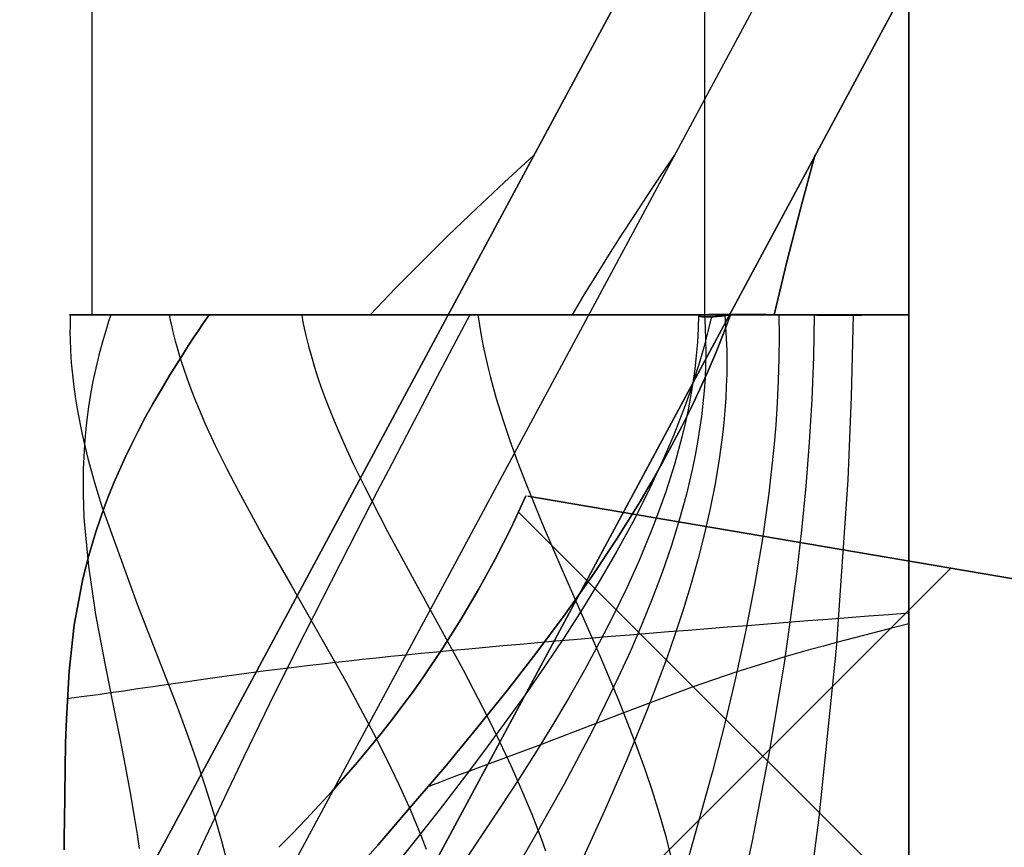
# Model space of a CAD drawing. Header units: millimetres. Extents: x -630 to 192, y -7 to 1615.
# Tile 6 of 249: x -619.11 to -616.77, y 17.82 to 19.8. Entities that reach past the tile are written whole.
import ezdxf

# ---------------------------------------------------------------- set-up
doc = ezdxf.new("R2010")
doc.units = ezdxf.units.MM
doc.header["$MEASUREMENT"] = 0
doc.layers.add('OVIDIO 160x80x72h', color=7, linetype='Continuous')

msp = doc.modelspace()

# ---------------------------------------------------------------- linework, layer by layer
at = {"layer": 'OVIDIO 160x80x72h'}
for points in [[(-618.9396, 803.7714), (-618.9396, 19.0919)], [(-617.4797, 803.7714), (-617.4797, 19.0918)], [(-616.9931, 803.7714), (-616.9931, 19.0919)], [(-616.9931, 19.0919), (-616.9931, 803.7714)], [(-616.9931, 19.0919), (-616.9931, 17.5919)], [(-616.9931, 17.5919), (-616.9931, 19.0919)], [(-616.8069, 17.5052), (-617.9231, 18.6215)], [(-616.8927, 18.4877), (-618.0256, 17.3548)]]:
    msp.add_lwpolyline(points, dxfattribs=at)
at = {"layer": 'OVIDIO 160x80x72h', "extrusion": (1, 0, 0)}
for points in [[(803.7714, 717.5773), (19.4715, 717.5773)], [(19.4715, 717.5773), (803.7714, 717.5773)], [(19.0919, 719.8662), (803.7714, 719.8662)], [(803.7714, 719.8662), (19.0919, 719.8662)], [(17.5919, 719.8662), (19.0919, 719.8662)], [(19.0919, 719.8662), (17.5919, 719.8662)]]:
    msp.add_lwpolyline(points, dxfattribs=at)
at = {"layer": 'OVIDIO 160x80x72h', "extrusion": (1, -9.4522e-07, 0)}
for points in [[(19.4709, 718.9189), (803.7708, 718.9204)], [(803.7708, 718.9204), (19.4709, 718.9189)]]:
    msp.add_lwpolyline(points, dxfattribs=at)
at = {"layer": 'OVIDIO 160x80x72h', "extrusion": (0.108979, 0.202852, 0.973126)}
for points in [[(553.5254, 272.455), (553.5254, 433.1109)], [(553.5254, 433.1109), (553.5254, 272.455)], [(553.2299, 433.1109), (553.2299, 272.455)], [(552.9345, 433.1109), (552.9345, 272.455)], [(552.9345, 272.455), (552.9345, 433.1109)]]:
    msp.add_lwpolyline(points, dxfattribs=at)
at = {"layer": 'OVIDIO 160x80x72h', "extrusion": (0.881208, -0.265507, 0.391124)}
for points in [[(-115.7444, 836.9468), (-161.3641, 896.1669)], [(-161.3641, 896.1669), (-115.7444, 836.9468)]]:
    msp.add_lwpolyline(points, dxfattribs=at)
at = {"layer": 'OVIDIO 160x80x72h', "extrusion": (0.881185, -0.265561, 0.391139)}
for points in [[(-162.1255, 895.6349), (-115.8052, 835.5167)], [(-115.8052, 835.5167), (-162.1255, 895.6349)]]:
    msp.add_lwpolyline(points, dxfattribs=at)
at = {"layer": 'OVIDIO 160x80x72h', "extrusion": (0.000231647, 0.999885, 0.015188)}
for points in [[(629.483, -0.5685), (618.4986, 719.5287)], [(618.4986, 719.5287), (629.483, -0.5685)]]:
    msp.add_lwpolyline(points, dxfattribs=at)
at = {"layer": 'OVIDIO 160x80x72h', "extrusion": (-0.703976, 0.709897, 0.021523)}
for points in [[(426.7217, -10.1108), (426.713, -7.6635), (426.6298, 710.0798)], [(426.6298, 710.0798), (426.713, -7.6635), (426.7217, -10.1108)]]:
    msp.add_lwpolyline(points, dxfattribs=at)
at = {"layer": 'OVIDIO 160x80x72h', "extrusion": (0.000231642, 0.999884, 0.015217)}
for points in [[(619.1147, 719.5428), (630.0775, -0.5474)], [(617.6148, 719.5258), (628.5777, -0.5712)]]:
    msp.add_lwpolyline(points, dxfattribs=at)
at = {"layer": 'OVIDIO 160x80x72h', "extrusion": (0.999884, 0.000231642, -0.015217)}
for points in [[(27.1297, -9.6966), (16.167, 710.3868)], [(16.167, 710.3868), (27.1297, -9.6966)], [(26.0693, -9.7127), (15.1066, 710.3707)], [(15.1066, 710.3707), (26.0693, -9.7127)]]:
    msp.add_lwpolyline(points, dxfattribs=at)
at = {"layer": 'OVIDIO 160x80x72h', "extrusion": (0.881271, -0.26535, 0.391089)}
for points in [[(-158.1669, 893.2817), (-160.2822, 896.0292)], [(-160.2822, 896.0292), (-158.1669, 893.2817)]]:
    msp.add_lwpolyline(points, dxfattribs=at)
at = {"layer": 'OVIDIO 160x80x72h', "extrusion": (0.881275, -0.265352, 0.39108)}
msp.add_lwpolyline([(-158.2572, 893.2101), (-160.1831, 895.7114)], dxfattribs=at)
at = {"layer": 'OVIDIO 160x80x72h', "extrusion": (-0.276068, 0.12261, 0.953286)}
msp.add_lwpolyline([(232.636, -326.6049), (232.636, -328.1049)], dxfattribs=at)
at = {"layer": 'OVIDIO 160x80x72h', "extrusion": (0, 1, 0)}
for points in [[(617.2167, 718.9189), (617.8875, 717.5773)], [(617.8875, 717.5773), (617.2167, 718.9189)], [(618.2767, 717.8324), (618.3041, 717.8558), (618.3311, 717.8797), (618.3577, 717.904), (618.3838, 717.9289), (618.4096, 717.9542), (618.4348, 717.9801), (618.4597, 718.0063), (618.484, 718.0331), (618.5078, 718.0602), (618.5312, 718.0878), (618.554, 718.1158), (618.5764, 718.1442), (618.5982, 718.173), (618.6194, 718.2021), (618.6401, 718.2316), (618.6603, 718.2614)], [(618.6603, 718.2614), (618.6401, 718.2316), (618.6194, 718.2021), (618.5982, 718.173), (618.5764, 718.1442), (618.554, 718.1158), (618.5312, 718.0878), (618.5078, 718.0602), (618.484, 718.0331), (618.4597, 718.0063), (618.4348, 717.9801), (618.4096, 717.9542), (618.3838, 717.9289), (618.3577, 717.904), (618.3311, 717.8797), (618.3041, 717.8558), (618.2767, 717.8324)], [(618.3498, 717.8967), (617.9157, 718.7649)], [(618.2767, 717.8324), (617.314, 718.9827)], [(617.314, 718.9827), (618.2767, 717.8324)], [(617.7755, 718.4313), (618.1397, 718.6134)]]:
    msp.add_lwpolyline(points, dxfattribs=at)
at = {"layer": 'OVIDIO 160x80x72h', "extrusion": (-1.14478e-05, 1, -7.74097e-06)}
for points in [[(618.66, 718.2616), (617.4175, 719.1018)], [(617.4175, 719.1018), (618.66, 718.2616)]]:
    msp.add_lwpolyline(points, dxfattribs=at)
at = {"layer": 'OVIDIO 160x80x72h', "extrusion": (8.62885e-05, 1, -9.90808e-05)}
for points in [[(617.4194, 719.1035), (617.414, 719.0952), (617.4086, 719.087), (617.4029, 719.0788), (617.3971, 719.0708), (617.3911, 719.0629), (617.385, 719.0551), (617.3787, 719.0475), (617.3722, 719.0399), (617.3656, 719.0325), (617.3589, 719.0253), (617.352, 719.0181), (617.345, 719.0111), (617.3378, 719.0043), (617.3305, 718.9976), (617.3231, 718.991), (617.3156, 718.9846)], [(617.3156, 718.9846), (617.3231, 718.991), (617.3305, 718.9976), (617.3378, 719.0043), (617.345, 719.0111), (617.352, 719.0181), (617.3589, 719.0253), (617.3656, 719.0325), (617.3722, 719.0399), (617.3787, 719.0475), (617.385, 719.0551), (617.3911, 719.0629), (617.3971, 719.0708), (617.4029, 719.0788), (617.4086, 719.087), (617.414, 719.0952), (617.4194, 719.1035)]]:
    msp.add_lwpolyline(points, dxfattribs=at)
at = {"layer": 'OVIDIO 160x80x72h', "extrusion": (-6.90177e-06, 1.1773e-06, 1)}
for points in [[(-617.9004, 18.6596), (-616.3, 18.3866)], [(-616.3, 18.3866), (-617.9004, 18.6596)]]:
    msp.add_lwpolyline(points, dxfattribs=at)
at = {"layer": 'OVIDIO 160x80x72h', "extrusion": (0.161494, 0.982777, -0.089824)}
msp.add_lwpolyline([(613.748, 709.8091), (612.8847, 709.3372)], dxfattribs=at)
at = {"layer": 'OVIDIO 160x80x72h'}
for points in [[(-617.8875, 19.4715, 717.5773), (-617.9563, 19.4082, 717.6134), (-618.0237, 19.345, 717.6522), (-618.0896, 19.2817, 717.6935), (-618.1537, 19.2184, 717.7374), (-618.2161, 19.1552, 717.7837), (-618.2767, 19.0919, 717.8324)], [(-618.2767, 19.0919, 717.8324), (-618.2161, 19.1552, 717.7837), (-618.1537, 19.2184, 717.7374), (-618.0896, 19.2817, 717.6935), (-618.0237, 19.345, 717.6522), (-617.9563, 19.4082, 717.6134), (-617.8875, 19.4715, 717.5773)], [(-617.5521, 19.4715, 718.2481), (-617.5845, 19.424, 718.2649), (-617.6163, 19.3766, 718.2826), (-617.6476, 19.3291, 718.3012), (-617.6784, 19.2817, 718.3208), (-617.7085, 19.2343, 718.3412), (-617.7381, 19.1868, 718.3625), (-617.7671, 19.1394, 718.3846), (-617.7953, 19.0919, 718.4076)], [(-617.314, 19.0919, 718.9827), (-617.2832, 19.2184, 718.9589), (-617.2508, 19.345, 718.9377), (-617.2167, 19.4715, 718.9189)], [(-617.2167, 19.4715, 718.9189), (-617.2508, 19.345, 718.9377), (-617.2832, 19.2184, 718.9589), (-617.314, 19.0919, 718.9827)], [(-619.0058, 17.8163, 720.7132), (-619.0053, 17.8501, 720.66), (-619.0048, 17.8833, 720.6053), (-619.004, 17.9478, 720.4923), (-619.0032, 18.01, 720.3747), (-619.002, 18.0702, 720.2534), (-619.0003, 18.1288, 720.1289), (-618.9937, 18.2423, 719.8732), (-618.9814, 18.3528, 719.613), (-618.961, 18.4628, 719.3538), (-618.9471, 18.5184, 719.2263), (-618.9303, 18.5748, 719.101), (-618.9104, 18.6323, 718.9786), (-618.8992, 18.6616, 718.9188), (-618.8872, 18.6913, 718.8599), (-618.8741, 18.7214, 718.8021), (-618.8602, 18.752, 718.7455), (-618.8452, 18.783, 718.6901), (-618.8292, 18.8147, 718.636), (-618.8122, 18.8469, 718.5834), (-618.7941, 18.8797, 718.5322), (-618.7748, 18.9132, 718.4827), (-618.7544, 18.9474, 718.4347), (-618.7437, 18.9648, 718.4114), (-618.7327, 18.9823, 718.3886), (-618.7214, 19.0001, 718.3662), (-618.7098, 19.018, 718.3442), (-618.6979, 19.0362, 718.3228), (-618.6857, 19.0546, 718.3018), (-618.6732, 19.0731, 718.2814), (-618.6603, 19.0919, 718.2614)], [(-618.6603, 19.0919, 718.2614), (-618.6732, 19.0731, 718.2814), (-618.6857, 19.0546, 718.3018), (-618.6979, 19.0362, 718.3228), (-618.7098, 19.018, 718.3442), (-618.7214, 19.0001, 718.3662), (-618.7327, 18.9823, 718.3886), (-618.7437, 18.9648, 718.4114), (-618.7544, 18.9474, 718.4347), (-618.7748, 18.9132, 718.4827), (-618.7941, 18.8797, 718.5322), (-618.8122, 18.8469, 718.5834), (-618.8292, 18.8147, 718.636), (-618.8452, 18.783, 718.6901), (-618.8602, 18.752, 718.7455), (-618.8741, 18.7214, 718.8021), (-618.8872, 18.6913, 718.8599), (-618.8992, 18.6616, 718.9188), (-618.9104, 18.6323, 718.9786), (-618.9303, 18.5748, 719.101), (-618.9471, 18.5184, 719.2263), (-618.961, 18.4628, 719.3538), (-618.9814, 18.3528, 719.613), (-618.9937, 18.2423, 719.8732), (-619.0003, 18.1288, 720.1289), (-619.002, 18.0702, 720.2534), (-619.0032, 18.01, 720.3747), (-619.004, 17.9478, 720.4923), (-619.0048, 17.8833, 720.6053), (-619.0053, 17.8501, 720.66), (-619.0058, 17.8163, 720.7132)], [(-618.6603, 19.0919, 718.2614), (-618.6799, 19.0919, 718.2917), (-618.6991, 19.0919, 718.3224), (-618.7178, 19.0919, 718.3535), (-618.7359, 19.0919, 718.385), (-618.7535, 19.0919, 718.4169), (-618.7705, 19.0919, 718.4492), (-618.7869, 19.0919, 718.4818), (-618.8028, 19.0919, 718.5148), (-618.8181, 19.0919, 718.5481), (-618.8328, 19.0919, 718.5818), (-618.8469, 19.0919, 718.6157), (-618.8604, 19.0919, 718.6499), (-618.8733, 19.0919, 718.6844), (-618.8855, 19.0919, 718.7191), (-618.8971, 19.0919, 718.7541), (-618.9081, 19.0919, 718.7893), (-618.9184, 19.0919, 718.8246), (-618.928, 19.0919, 718.8602), (-618.937, 19.0919, 718.8959), (-618.9453, 19.0919, 718.9317), (-618.953, 19.0919, 718.9677), (-618.96, 19.0919, 719.0038), (-618.9663, 19.0919, 719.0399), (-618.9719, 19.0919, 719.0762), (-618.9769, 19.0919, 719.1124), (-618.9812, 19.0919, 719.1487), (-618.9849, 19.0919, 719.185), (-618.9878, 19.0919, 719.2214), (-618.9901, 19.0919, 719.2576), (-618.9918, 19.0919, 719.2939), (-618.9928, 19.0919, 719.3301), (-618.9931, 19.0919, 719.3662), (-618.9926, 19.0919, 719.4106), (-618.9911, 19.0919, 719.4553), (-618.9886, 19.0919, 719.5004), (-618.985, 19.0919, 719.5459), (-618.9803, 19.0919, 719.5916), (-618.9746, 19.0919, 719.6376), (-618.9677, 19.0919, 719.6837), (-618.9597, 19.0919, 719.7301), (-618.9505, 19.0919, 719.7766), (-618.9402, 19.0919, 719.8232), (-618.9286, 19.0919, 719.8698), (-618.9159, 19.0919, 719.9165), (-618.9019, 19.0919, 719.9631), (-618.8867, 19.0919, 720.0097), (-618.8703, 19.0919, 720.0561), (-618.8527, 19.0919, 720.1024), (-618.8338, 19.0919, 720.1484), (-618.8136, 19.0919, 720.1942), (-618.7922, 19.0919, 720.2396), (-618.7696, 19.0919, 720.2848), (-618.7458, 19.0919, 720.3294), (-618.7208, 19.0919, 720.3737), (-618.6945, 19.0919, 720.4174), (-618.6671, 19.0919, 720.4606), (-618.6385, 19.0919, 720.5031), (-618.6087, 19.0919, 720.5451), (-618.5778, 19.0919, 720.5863), (-618.5458, 19.0919, 720.6268), (-618.5127, 19.0919, 720.6664), (-618.4786, 19.0919, 720.7053), (-618.4434, 19.0919, 720.7433), (-618.4073, 19.0919, 720.7804), (-618.3702, 19.0919, 720.8165), (-618.3322, 19.0919, 720.8517), (-618.2934, 19.0919, 720.8858), (-618.2537, 19.0919, 720.9189), (-618.2132, 19.0919, 720.9509), (-618.172, 19.0919, 720.9818), (-618.1301, 19.0919, 721.0115), (-618.0875, 19.0919, 721.0402), (-618.0443, 19.0919, 721.0676), (-618.0006, 19.0919, 721.0938), (-617.9564, 19.0919, 721.1189), (-617.9117, 19.0919, 721.1427), (-617.8666, 19.0919, 721.1653), (-617.8211, 19.0919, 721.1867), (-617.7753, 19.0919, 721.2068), (-617.7293, 19.0919, 721.2257), (-617.683, 19.0919, 721.2434), (-617.6366, 19.0919, 721.2598), (-617.59, 19.0919, 721.275), (-617.5434, 19.0919, 721.289), (-617.4967, 19.0919, 721.3017), (-617.4501, 19.0919, 721.3132), (-617.4035, 19.0919, 721.3236), (-617.357, 19.0919, 721.3328), (-617.3106, 19.0919, 721.3408), (-617.2645, 19.0919, 721.3477), (-617.2185, 19.0919, 721.3534), (-617.1728, 19.0919, 721.3581), (-617.1274, 19.0919, 721.3616), (-617.0822, 19.0919, 721.3642), (-617.0375, 19.0919, 721.3657), (-616.9931, 19.0919, 721.3662)], [(-618.9909, 19.0919, 719.2738), (-618.9914, 19.0776, 719.2863), (-618.9916, 19.0632, 719.2992), (-618.9917, 19.0489, 719.3124), (-618.9915, 19.0346, 719.326), (-618.9905, 19.006, 719.3543), (-618.9887, 18.9774, 719.3839), (-618.9861, 18.9489, 719.4148), (-618.9827, 18.9204, 719.4469), (-618.9787, 18.8919, 719.4802), (-618.974, 18.8634, 719.5146), (-618.9627, 18.8064, 719.5865), (-618.949, 18.7494, 719.6621), (-618.9332, 18.6922, 719.7409), (-618.9155, 18.6348, 719.8225), (-618.8314, 18.4017, 720.1668), (-618.7375, 18.1596, 720.5171), (-618.7143, 18.0972, 720.602), (-618.6918, 18.0339, 720.6849), (-618.6702, 17.9696, 720.7653), (-618.6497, 17.9043, 720.8427), (-618.6305, 17.8378, 720.9167), (-618.6216, 17.8041, 720.9522)], [(-616.9931, 19.0919, 721.3662), (-617.0268, 19.0919, 721.3659), (-617.0604, 19.0919, 721.3649), (-617.094, 19.0919, 721.3634), (-617.1276, 19.0919, 721.3613), (-617.1611, 19.0919, 721.3586), (-617.1945, 19.0919, 721.3552), (-617.2279, 19.0919, 721.3513), (-617.2612, 19.0919, 721.3469), (-617.3276, 19.0919, 721.3362), (-617.3935, 19.0919, 721.3232), (-617.4589, 19.0919, 721.308), (-617.5239, 19.0919, 721.2906), (-617.5882, 19.0919, 721.271), (-617.6519, 19.0919, 721.2493), (-617.7148, 19.0919, 721.2255), (-617.777, 19.0919, 721.1997), (-617.8383, 19.0919, 721.1719), (-617.8986, 19.0919, 721.1421), (-617.958, 19.0919, 721.1103), (-618.0164, 19.0919, 721.0767), (-618.0736, 19.0919, 721.0412), (-618.1297, 19.0919, 721.0039), (-618.1845, 19.0919, 720.9649), (-618.238, 19.0919, 720.9241), (-618.2902, 19.0919, 720.8815), (-618.3409, 19.0919, 720.8374), (-618.3901, 19.0919, 720.7915), (-618.4377, 19.0919, 720.7442), (-618.4838, 19.0919, 720.6952), (-618.5281, 19.0919, 720.6447), (-618.5707, 19.0919, 720.5928), (-618.6115, 19.0919, 720.5394), (-618.6312, 19.0919, 720.5122), (-618.6504, 19.0919, 720.4847), (-618.6691, 19.0919, 720.4568), (-618.6873, 19.0919, 720.4285), (-618.705, 19.0919, 720.4), (-618.7222, 19.0919, 720.3711), (-618.7389, 19.0919, 720.3419), (-618.7551, 19.0919, 720.3123), (-618.7707, 19.0919, 720.2825), (-618.7858, 19.0919, 720.2524), (-618.8003, 19.0919, 720.2221), (-618.8143, 19.0919, 720.1915), (-618.8277, 19.0919, 720.1607), (-618.8406, 19.0919, 720.1297), (-618.8647, 19.0919, 720.067), (-618.8866, 19.0919, 720.0035), (-618.9063, 19.0919, 719.9392), (-618.9239, 19.0919, 719.8744), (-618.9392, 19.0919, 719.809), (-618.9524, 19.0919, 719.7431), (-618.9634, 19.0919, 719.6767), (-618.9722, 19.0919, 719.61), (-618.9788, 19.0919, 719.5431), (-618.9833, 19.0919, 719.4759), (-618.9856, 19.0919, 719.4087), (-618.9858, 19.0919, 719.3413), (-618.9838, 19.0919, 719.2741), (-618.9796, 19.0919, 719.2069), (-618.9733, 19.0919, 719.1398), (-618.9648, 19.0919, 719.0731), (-618.9542, 19.0919, 719.0066), (-618.9414, 19.0919, 718.9406), (-618.9265, 19.0919, 718.875), (-618.9094, 19.0919, 718.81), (-618.8903, 19.0919, 718.7455), (-618.8689, 19.0919, 718.6818), (-618.8455, 19.0919, 718.6189), (-618.8199, 19.0919, 718.5568), (-618.7922, 19.0919, 718.4956), (-618.7776, 19.0919, 718.4653), (-618.7624, 19.0919, 718.4354), (-618.7467, 19.0919, 718.4056), (-618.7305, 19.0919, 718.3762), (-618.7137, 19.0919, 718.3471), (-618.6964, 19.0919, 718.3182), (-618.6786, 19.0919, 718.2896), (-618.6603, 19.0919, 718.2614)], [(-618.8942, 19.0919, 718.7452), (-618.8996, 19.0757, 718.7623), (-618.9048, 19.0596, 718.7798), (-618.9096, 19.0435, 718.7978), (-618.9143, 19.0276, 718.8162), (-618.9228, 18.9959, 718.8541), (-618.9304, 18.9647, 718.8935), (-618.937, 18.9337, 718.9344), (-618.9428, 18.903, 718.9766), (-618.9477, 18.8726, 719.0202), (-618.9517, 18.8424, 719.0649), (-618.955, 18.8125, 719.1109), (-618.9575, 18.7827, 719.1579), (-618.9604, 18.7239, 719.255), (-618.9606, 18.6656, 719.3556), (-618.9584, 18.6077, 719.4591), (-618.9478, 18.4926, 719.6728), (-618.9306, 18.3772, 719.8915), (-618.9088, 18.2602, 720.1109), (-618.8846, 18.1403, 720.3262), (-618.8722, 18.0789, 720.431), (-618.8599, 18.0162, 720.5332), (-618.8481, 17.9522, 720.632), (-618.8368, 17.8865, 720.7271), (-618.8316, 17.8531, 720.773), (-618.8265, 17.8192, 720.8178)], [(-618.7551, 19.0919, 720.3123), (-618.7527, 19.0794, 720.3168), (-618.75, 19.0669, 720.3216), (-618.7471, 19.0543, 720.3265), (-618.744, 19.0416, 720.3317), (-618.7408, 19.029, 720.3372), (-618.7373, 19.0163, 720.3428), (-618.7297, 18.9907, 720.3548), (-618.7215, 18.965, 720.3677), (-618.7125, 18.9391, 720.3814), (-618.7028, 18.9131, 720.3958), (-618.6925, 18.8869, 720.4111), (-618.6816, 18.8605, 720.427), (-618.67, 18.834, 720.4436), (-618.6454, 18.7805, 720.4787), (-618.6187, 18.7264, 720.5161), (-618.5904, 18.6717, 720.5555), (-618.5295, 18.5605, 720.6392), (-618.4649, 18.4471, 720.7276), (-618.3322, 18.2138, 720.909), (-618.2681, 18.0941, 720.9976), (-618.2376, 18.0335, 721.0404), (-618.2084, 17.9724, 721.0818), (-618.1807, 17.9109, 721.1215), (-618.1549, 17.8489, 721.1592), (-618.1427, 17.8178, 721.1773)], [(-618.0391, 19.092, 718.6815), (-618.0588, 19.0544, 718.7126), (-618.0783, 19.0173, 718.7445), (-618.0974, 18.9807, 718.7773), (-618.1164, 18.9446, 718.8109), (-618.1535, 18.8738, 718.8802), (-618.1897, 18.8045, 718.9522), (-618.225, 18.7368, 719.0264), (-618.2596, 18.6703, 719.1026), (-618.3266, 18.5405, 719.2593), (-618.4544, 18.2888, 719.5806), (-618.5162, 18.164, 719.7395), (-618.5774, 18.0381, 719.8936), (-618.608, 17.9742, 719.9679), (-618.6386, 17.9096, 720.04), (-618.6693, 17.8439, 720.1094), (-618.7002, 17.7771, 720.1759)], [(-618.4396, 19.0919, 720.7473), (-618.4374, 19.0796, 720.7496), (-618.4349, 19.0672, 720.7521), (-618.4296, 19.0423, 720.7575), (-618.4234, 19.0173, 720.7634), (-618.4166, 18.9922, 720.7699), (-618.4091, 18.967, 720.777), (-618.401, 18.9417, 720.7846), (-618.3922, 18.9162, 720.7926), (-618.3829, 18.8907, 720.8012), (-618.3729, 18.865, 720.8102), (-618.3625, 18.8392, 720.8196), (-618.3401, 18.7873, 720.8397), (-618.316, 18.735, 720.8612), (-618.2902, 18.6822, 720.8841), (-618.235, 18.5753, 720.9329), (-618.1762, 18.4668, 720.9849), (-618.055, 18.2451, 721.0924), (-617.9962, 18.1319, 721.1451), (-617.9681, 18.0748, 721.1707), (-617.9411, 18.0174, 721.1954), (-617.9155, 17.9596, 721.2192), (-617.8914, 17.9014, 721.2418), (-617.8692, 17.8429, 721.263), (-617.8588, 17.8136, 721.2731)], [(-617.4177, 19.092, 719.1016), (-617.4343, 19.0475, 719.1272), (-617.452, 19.0031, 719.1525), (-617.4709, 18.9587, 719.1776), (-617.4908, 18.9143, 719.2025), (-617.5119, 18.8698, 719.2272), (-617.5341, 18.8254, 719.2516), (-617.5573, 18.7809, 719.2758), (-617.5816, 18.7364, 719.2997), (-617.6069, 18.6918, 719.3232), (-617.6333, 18.6472, 719.3465), (-617.689, 18.5578, 719.3922), (-617.7486, 18.4682, 719.4365), (-617.812, 18.3782, 719.4794), (-617.879, 18.2878, 719.5208), (-617.9494, 18.197, 719.5605), (-618.0228, 18.1056, 719.5983), (-618.0989, 18.0136, 719.6343), (-618.1776, 17.9208, 719.6682), (-618.2584, 17.8272, 719.7), (-618.3412, 17.7327, 719.7294)], [(-618.3412, 17.7327, 719.7294), (-618.2584, 17.8272, 719.7), (-618.1776, 17.9208, 719.6682), (-618.0989, 18.0136, 719.6343), (-618.0228, 18.1056, 719.5983), (-617.9494, 18.197, 719.5605), (-617.879, 18.2878, 719.5208), (-617.812, 18.3782, 719.4794), (-617.7486, 18.4682, 719.4365), (-617.689, 18.5578, 719.3922), (-617.6333, 18.6472, 719.3465), (-617.6069, 18.6918, 719.3232), (-617.5816, 18.7364, 719.2997), (-617.5573, 18.7809, 719.2758), (-617.5341, 18.8254, 719.2516), (-617.5119, 18.8698, 719.2272), (-617.4908, 18.9143, 719.2025), (-617.4709, 18.9587, 719.1776), (-617.452, 19.0031, 719.1525), (-617.4343, 19.0475, 719.1272), (-617.4177, 19.092, 719.1016)], [(-617.4632, 19.0877, 719.1924), (-617.4716, 19.0523, 719.2132), (-617.4808, 19.0169, 719.2336), (-617.4909, 18.9816, 719.2537), (-617.5018, 18.9463, 719.2735), (-617.5135, 18.9112, 719.293), (-617.5259, 18.8761, 719.3122), (-617.5391, 18.8411, 719.331), (-617.5531, 18.8061, 719.3495), (-617.5677, 18.7712, 719.3677), (-617.583, 18.7364, 719.3856), (-617.6157, 18.667, 719.4204), (-617.6509, 18.5977, 719.4538), (-617.6886, 18.5287, 719.486), (-617.7284, 18.4599, 719.5169), (-617.7704, 18.3912, 719.5465), (-617.8143, 18.3228, 719.5748), (-617.86, 18.2544, 719.6018), (-617.9073, 18.1862, 719.6275), (-617.9562, 18.1181, 719.6519), (-618.0063, 18.0501, 719.6749), (-618.0576, 17.9822, 719.6967), (-618.11, 17.9143, 719.7172), (-618.1632, 17.8465, 719.7363), (-618.2717, 17.7109, 719.7707)], [(-617.4942, 19.0913, 719.3535), (-617.495, 19.0591, 719.3688), (-617.4968, 19.0269, 719.384), (-617.4996, 18.9946, 719.3988), (-617.5031, 18.9623, 719.4135), (-617.5076, 18.9299, 719.428), (-617.5129, 18.8975, 719.4422), (-617.519, 18.8651, 719.4563), (-617.526, 18.8326, 719.4701), (-617.5337, 18.8001, 719.4836), (-617.5422, 18.7676, 719.497), (-617.5515, 18.7351, 719.5101), (-617.5614, 18.7025, 719.5231), (-617.5721, 18.6699, 719.5358), (-617.5835, 18.6372, 719.5482), (-617.5955, 18.6046, 719.5605), (-617.6082, 18.5719, 719.5725), (-617.6354, 18.5065, 719.5958), (-617.6649, 18.441, 719.6183), (-617.6967, 18.3755, 719.6398), (-617.7304, 18.31, 719.6604), (-617.766, 18.2444, 719.68), (-617.8034, 18.1788, 719.6987), (-617.8422, 18.1133, 719.7165), (-617.8825, 18.0477, 719.7333), (-617.9239, 17.9822, 719.7491), (-617.9665, 17.9168, 719.764), (-618.054, 17.786, 719.7907)], [(-618.0196, 19.0919, 721.0826), (-618.016, 19.0671, 721.0848), (-618.0118, 19.0423, 721.0872), (-618.007, 19.0174, 721.0899), (-618.0018, 18.9925, 721.0929), (-617.996, 18.9676, 721.0961), (-617.9898, 18.9426, 721.0995), (-617.976, 18.8926, 721.1071), (-617.9605, 18.8423, 721.1155), (-617.9435, 18.792, 721.1247), (-617.9252, 18.7414, 721.1345), (-617.9058, 18.6907, 721.145), (-617.8641, 18.5887, 721.1674), (-617.8197, 18.4858, 721.1912), (-617.7283, 18.2775, 721.2405), (-617.684, 18.1718, 721.2647), (-617.6423, 18.0651, 721.2877), (-617.6229, 18.0113, 721.2987), (-617.6047, 17.9573, 721.309), (-617.5877, 17.9029, 721.3188), (-617.5723, 17.8483, 721.3279), (-617.5585, 17.7933, 721.3362)], [(-617.48, 19.0921, 719.4851), (-617.4781, 19.0621, 719.4946), (-617.477, 19.0321, 719.5041), (-617.4767, 19.0019, 719.5136), (-617.4772, 18.9717, 719.523), (-617.4785, 18.9413, 719.5323), (-617.4806, 18.9109, 719.5416), (-617.4835, 18.8804, 719.5508), (-617.4871, 18.8498, 719.56), (-617.4914, 18.8191, 719.5691), (-617.4964, 18.7883, 719.5781), (-617.502, 18.7575, 719.5871), (-617.5084, 18.7266, 719.596), (-617.5154, 18.6956, 719.6048), (-617.523, 18.6646, 719.6135), (-617.5401, 18.6024, 719.6306), (-617.5594, 18.5399, 719.6474), (-617.581, 18.4773, 719.6638), (-617.6046, 18.4145, 719.6798), (-617.63, 18.3516, 719.6953), (-617.6572, 18.2886, 719.7103), (-617.686, 18.2256, 719.7248), (-617.7163, 18.1625, 719.7387), (-617.7478, 18.0993, 719.7521), (-617.8144, 17.9731, 719.777), (-617.8846, 17.8472, 719.7993), (-617.9572, 17.7218, 719.8188)], [(-617.4316, 19.092, 719.6087), (-617.4294, 19.064, 719.6132), (-617.4279, 19.0358, 719.6179), (-617.4269, 19.0075, 719.6226), (-617.4266, 18.9791, 719.6274), (-617.4269, 18.9505, 719.6322), (-617.4278, 18.9218, 719.6372), (-617.4293, 18.8931, 719.6422), (-617.4313, 18.8642, 719.6473), (-617.4339, 18.8352, 719.6524), (-617.437, 18.8061, 719.6576), (-617.4448, 18.7477, 719.668), (-617.4546, 18.689, 719.6786), (-617.4663, 18.6299, 719.6893), (-617.4798, 18.5706, 719.7001), (-617.4949, 18.511, 719.7109), (-617.5117, 18.4512, 719.7216), (-617.53, 18.3912, 719.7323), (-617.5497, 18.3311, 719.7428), (-617.5706, 18.2709, 719.7532), (-617.616, 18.1503, 719.7734), (-617.6653, 18.0296, 719.7924), (-617.7178, 17.9092, 719.81), (-617.7726, 17.7892, 719.8257)], [(-617.3028, 19.092, 719.7595), (-617.3021, 19.0403, 719.7608), (-617.3024, 18.9881, 719.7626), (-617.3039, 18.9355, 719.7648), (-617.3064, 18.8824, 719.7674), (-617.31, 18.829, 719.7703), (-617.3145, 18.7753, 719.7736), (-617.3264, 18.6669, 719.781), (-617.3418, 18.5575, 719.7893), (-617.3604, 18.4472, 719.7983), (-617.3819, 18.3364, 719.8076), (-617.406, 18.2252, 719.8171), (-617.4324, 18.1139, 719.8265), (-617.4608, 18.0027, 719.8354), (-617.5223, 17.7815, 719.8511), (-617.5883, 17.5635, 719.862), (-617.6222, 17.4563, 719.8651), (-617.6562, 17.3506, 719.8662)], [(-616.9931, 19.0919, 719.8662), (-617.0093, 19.0919, 719.8659), (-617.0254, 19.0918, 719.8651), (-617.0416, 19.0917, 719.8638), (-617.0576, 19.0917, 719.8619), (-617.0737, 19.0916, 719.8596), (-617.0896, 19.0916, 719.8567), (-617.1054, 19.0915, 719.8533), (-617.1211, 19.0915, 719.8494), (-617.1367, 19.0915, 719.845), (-617.1521, 19.0915, 719.8401), (-617.1674, 19.0915, 719.8347), (-617.1825, 19.0915, 719.8289), (-617.1973, 19.0915, 719.8225), (-617.212, 19.0915, 719.8157), (-617.2264, 19.0916, 719.8084), (-617.2406, 19.0916, 719.8006), (-617.2545, 19.0917, 719.7924), (-617.2681, 19.0918, 719.7837), (-617.2815, 19.0919, 719.7745), (-617.2945, 19.0921, 719.765), (-617.3073, 19.0922, 719.755), (-617.3197, 19.0923, 719.7446), (-617.3317, 19.0924, 719.7339), (-617.3435, 19.0926, 719.7227), (-617.3548, 19.0927, 719.7112), (-617.3658, 19.0928, 719.6993), (-617.3764, 19.0929, 719.6871), (-617.3866, 19.093, 719.6745), (-617.3964, 19.093, 719.6616), (-617.4057, 19.0931, 719.6485), (-617.4146, 19.0931, 719.635), (-617.4231, 19.0931, 719.6212), (-617.4312, 19.0931, 719.6072), (-617.4387, 19.093, 719.5929), (-617.4458, 19.093, 719.5784), (-617.4524, 19.0929, 719.5636), (-617.4586, 19.0927, 719.5487), (-617.4643, 19.0926, 719.5335), (-617.4694, 19.0924, 719.5183), (-617.4741, 19.0922, 719.5028), (-617.4783, 19.092, 719.4873), (-617.482, 19.0918, 719.4716), (-617.4853, 19.0916, 719.4559), (-617.488, 19.0913, 719.44), (-617.4901, 19.091, 719.4242), (-617.4918, 19.0907, 719.4082), (-617.493, 19.0904, 719.3923), (-617.4936, 19.0901, 719.3764), (-617.4937, 19.0896, 719.3631), (-617.4934, 19.0892, 719.35), (-617.4928, 19.0888, 719.3371), (-617.4918, 19.0884, 719.3243), (-617.4904, 19.0881, 719.3117), (-617.4888, 19.0878, 719.2993), (-617.4868, 19.0876, 719.287), (-617.4846, 19.0873, 719.2749), (-617.4822, 19.0872, 719.2629), (-617.4795, 19.087, 719.251), (-617.4765, 19.0869, 719.2393), (-617.4733, 19.0869, 719.2278), (-617.4699, 19.0869, 719.2163), (-617.4662, 19.0869, 719.2051), (-617.4624, 19.0871, 719.1939), (-617.4582, 19.0873, 719.183), (-617.4539, 19.0876, 719.1722), (-617.4494, 19.088, 719.1616), (-617.4446, 19.0885, 719.1511), (-617.4396, 19.089, 719.1408), (-617.4344, 19.0896, 719.1307), (-617.4291, 19.0903, 719.1208), (-617.4235, 19.0911, 719.1111), (-617.4177, 19.092, 719.1016)], [(-617.4177, 19.092, 719.1016), (-617.4235, 19.0911, 719.1111), (-617.4291, 19.0903, 719.1208), (-617.4344, 19.0896, 719.1307), (-617.4396, 19.089, 719.1408), (-617.4446, 19.0885, 719.1511), (-617.4494, 19.088, 719.1616), (-617.4539, 19.0876, 719.1722), (-617.4582, 19.0873, 719.183), (-617.4624, 19.0871, 719.1939), (-617.4662, 19.0869, 719.2051), (-617.4699, 19.0869, 719.2163), (-617.4733, 19.0869, 719.2278), (-617.4765, 19.0869, 719.2393), (-617.4795, 19.087, 719.251), (-617.4822, 19.0872, 719.2629), (-617.4846, 19.0873, 719.2749), (-617.4868, 19.0876, 719.287), (-617.4888, 19.0878, 719.2993), (-617.4904, 19.0881, 719.3117), (-617.4918, 19.0884, 719.3243), (-617.4928, 19.0888, 719.3371), (-617.4934, 19.0892, 719.35), (-617.4937, 19.0896, 719.3631), (-617.4936, 19.0901, 719.3764), (-617.493, 19.0904, 719.3923), (-617.4918, 19.0907, 719.4082), (-617.4901, 19.091, 719.4242), (-617.488, 19.0913, 719.44), (-617.4853, 19.0916, 719.4559), (-617.482, 19.0918, 719.4716), (-617.4783, 19.092, 719.4873), (-617.4741, 19.0922, 719.5028), (-617.4694, 19.0924, 719.5183), (-617.4643, 19.0926, 719.5335), (-617.4586, 19.0927, 719.5487), (-617.4524, 19.0929, 719.5636), (-617.4458, 19.093, 719.5784), (-617.4387, 19.093, 719.5929), (-617.4312, 19.0931, 719.6072), (-617.4231, 19.0931, 719.6212), (-617.4146, 19.0931, 719.635), (-617.4057, 19.0931, 719.6485), (-617.3964, 19.093, 719.6616), (-617.3866, 19.093, 719.6745), (-617.3764, 19.0929, 719.6871), (-617.3658, 19.0928, 719.6993), (-617.3548, 19.0927, 719.7112), (-617.3435, 19.0926, 719.7227), (-617.3317, 19.0924, 719.7339), (-617.3197, 19.0923, 719.7446), (-617.3073, 19.0922, 719.755), (-617.2945, 19.0921, 719.765), (-617.2815, 19.0919, 719.7745), (-617.2681, 19.0918, 719.7837), (-617.2545, 19.0917, 719.7924), (-617.2406, 19.0916, 719.8006), (-617.2264, 19.0916, 719.8084), (-617.212, 19.0915, 719.8157), (-617.1973, 19.0915, 719.8225), (-617.1825, 19.0915, 719.8289), (-617.1674, 19.0915, 719.8347), (-617.1521, 19.0915, 719.8401), (-617.1367, 19.0915, 719.845), (-617.1211, 19.0915, 719.8494), (-617.1054, 19.0915, 719.8533), (-617.0896, 19.0916, 719.8567), (-617.0737, 19.0916, 719.8596), (-617.0576, 19.0917, 719.8619), (-617.0416, 19.0917, 719.8638), (-617.0254, 19.0918, 719.8651), (-617.0093, 19.0919, 719.8659), (-616.9931, 19.0919, 719.8662)], [(-617.2188, 19.092, 719.813), (-617.2203, 18.9917, 719.8134), (-617.2242, 18.8901, 719.815), (-617.2303, 18.7873, 719.8175), (-617.2386, 18.6834, 719.8209), (-617.2488, 18.5788, 719.8249), (-617.2609, 18.4734, 719.8294), (-617.2902, 18.2615, 719.8392), (-617.3256, 18.049, 719.8491), (-617.3659, 17.8375, 719.8577), (-617.4103, 17.6283, 719.8638), (-617.4577, 17.4228, 719.8662)], [(-617.1258, 19.0919, 719.8486), (-617.1302, 18.8968, 719.8488), (-617.1386, 18.6986, 719.8506), (-617.1664, 18.2967, 719.8567), (-617.2072, 17.8932, 719.8632), (-617.2591, 17.4951, 719.8662)], [(-618.4944, 17.8222, 719.8802), (-618.4618, 17.8551, 719.8798), (-618.4296, 17.8885, 719.8786), (-618.3668, 17.9564, 719.8746), (-618.3069, 18.025, 719.8699), (-618.2505, 18.0935, 719.8662), (-618.2239, 18.1274, 719.865), (-618.1983, 18.1611, 719.8644), (-618.1735, 18.1948, 719.8643), (-618.1496, 18.2285, 719.8644), (-618.1039, 18.2963, 719.8652), (-618.0604, 18.3655, 719.8662), (-618.0186, 18.4367, 719.8666), (-617.9786, 18.5097, 719.8665), (-617.9408, 18.5843, 719.8663), (-617.9054, 18.6604, 719.8662)], [(-617.9054, 18.6604, 719.8662), (-617.9408, 18.5843, 719.8663), (-617.9786, 18.5097, 719.8665), (-618.0186, 18.4367, 719.8666), (-618.0604, 18.3655, 719.8662), (-618.1039, 18.2963, 719.8652), (-618.1496, 18.2285, 719.8644), (-618.1735, 18.1948, 719.8643), (-618.1983, 18.1611, 719.8644), (-618.2239, 18.1274, 719.865), (-618.2505, 18.0935, 719.8662), (-618.3069, 18.025, 719.8699), (-618.3668, 17.9564, 719.8746), (-618.4296, 17.8885, 719.8786), (-618.4618, 17.8551, 719.8798), (-618.4944, 17.8222, 719.8802)], [(-616.9931, 18.3807, 721.3662), (-617.0411, 18.3769, 721.3656), (-617.0893, 18.3732, 721.364), (-617.1375, 18.3694, 721.3612), (-617.1857, 18.3657, 721.3574), (-617.2338, 18.3619, 721.3525), (-617.2818, 18.3582, 721.3465), (-617.3297, 18.3544, 721.3395), (-617.3775, 18.3507, 721.3314), (-617.4249, 18.3469, 721.3223), (-617.4722, 18.3432, 721.3122), (-617.519, 18.3395, 721.3011), (-617.5656, 18.3357, 721.2889), (-617.6117, 18.332, 721.2757), (-617.6574, 18.3283, 721.2615), (-617.7025, 18.3246, 721.2464), (-617.7471, 18.3208, 721.2303), (-617.7912, 18.3171, 721.2132), (-617.8346, 18.3134, 721.1952), (-617.8773, 18.3097, 721.1763), (-617.9194, 18.3061, 721.1565), (-617.9607, 18.3024, 721.136), (-618.0012, 18.2987, 721.1147), (-618.041, 18.2951, 721.0928), (-618.0799, 18.2914, 721.0701), (-618.118, 18.2878, 721.0469), (-618.1552, 18.2842, 721.0231), (-618.1914, 18.2806, 720.9988), (-618.2268, 18.277, 720.974), (-618.2613, 18.2734, 720.9489), (-618.2949, 18.2698, 720.9234), (-618.3276, 18.2663, 720.8976), (-618.3594, 18.2627, 720.8716), (-618.3902, 18.2592, 720.8455), (-618.4202, 18.2557, 720.8191), (-618.4774, 18.2488, 720.7661), (-618.5313, 18.242, 720.7126), (-618.582, 18.2353, 720.659), (-618.6298, 18.2288, 720.6053), (-618.6747, 18.2225, 720.5517), (-618.717, 18.2164, 720.4985), (-618.7569, 18.2106, 720.4457), (-618.7946, 18.2051, 720.3934), (-618.83, 18.1998, 720.3416), (-618.8634, 18.1949, 720.2898), (-618.8948, 18.1904, 720.238), (-618.9242, 18.1862, 720.1857), (-618.9381, 18.1842, 720.1593), (-618.9514, 18.1824, 720.1327), (-618.9641, 18.1807, 720.1059), (-618.9761, 18.1791, 720.0789), (-618.9874, 18.1776, 720.0516), (-618.998, 18.1762, 720.024)], [(-616.9931, 18.355, 719.8662), (-617.0364, 18.3442, 719.8656), (-617.0796, 18.3332, 719.8637), (-617.1226, 18.322, 719.8607), (-617.1652, 18.3107, 719.8565), (-617.1965, 18.3022, 719.8527), (-617.2275, 18.2936, 719.8484), (-617.288, 18.2762, 719.8385), (-617.3463, 18.2585, 719.8275), (-617.4025, 18.2406, 719.8158), (-617.509, 18.2041, 719.7921), (-617.6095, 18.167, 719.7706), (-617.6744, 18.142, 719.7587), (-617.8709, 18.0663, 719.7286), (-617.9135, 18.0505, 719.7212), (-617.9563, 18.0346, 719.7125), (-617.9778, 18.0267, 719.7076), (-617.9992, 18.0189, 719.7023), (-618.0205, 18.011, 719.6965), (-618.0417, 18.0032, 719.6901), (-618.0665, 17.9939, 719.6819), (-618.091, 17.9847, 719.6728), (-618.1031, 17.9801, 719.6679), (-618.1151, 17.9755, 719.6628), (-618.1269, 17.9709, 719.6575), (-618.1386, 17.9663, 719.652)]]:
    msp.add_polyline3d(points, dxfattribs=at)

doc.saveas('drawing.dxf')
